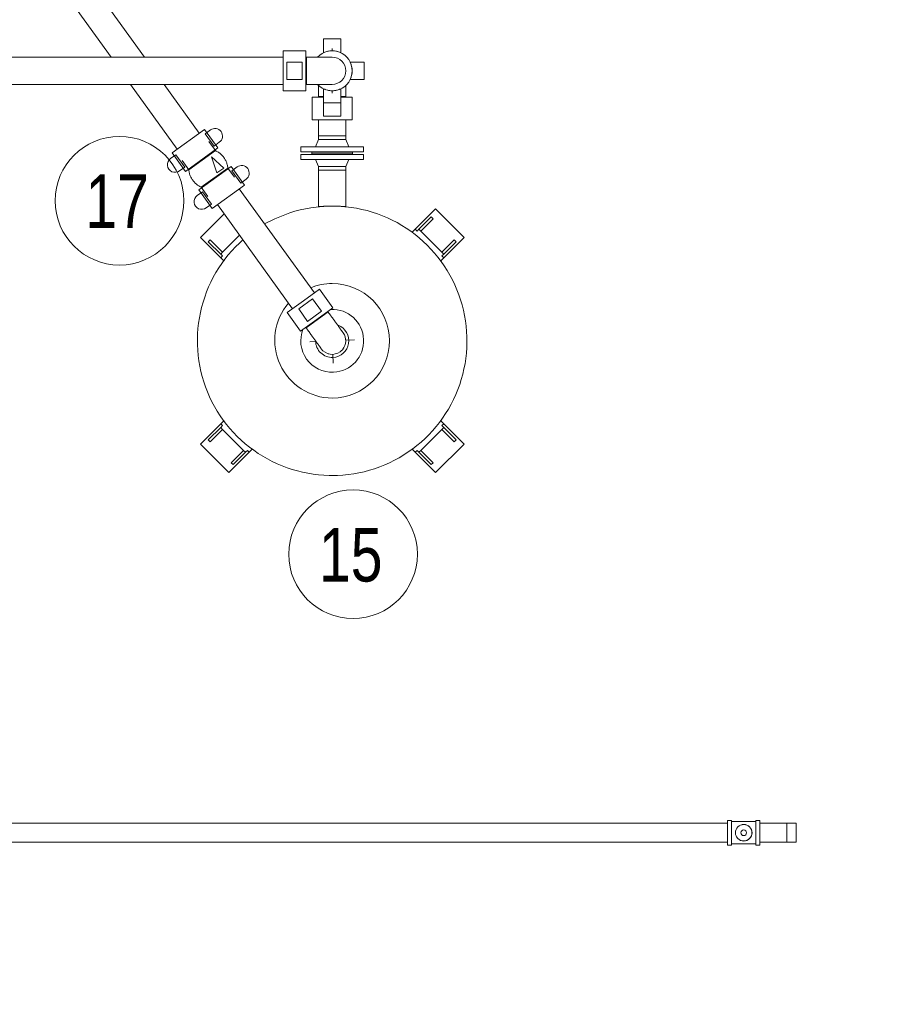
# Model space of a CAD drawing. Header units: centimetres. Extents: x -1589 to 108054, y -205274 to 31709.
# Tile 194 of 256: x 20890 to 21081, y 27522 to 27741. Entities that reach past the tile are written whole.
import ezdxf

# ---------------------------------------------------------------- set-up
doc = ezdxf.new("R2010")
doc.units = ezdxf.units.CM
doc.header["$LTSCALE"] = 0.01
doc.header["$MEASUREMENT"] = 0
for name, color, linetype, lineweight in [('A-ANNO-DIMS', 7, 'Continuous', 30), ('A-ANNO-NOTE', 7, 'Continuous', 30), ('A-DETL-GENF', 7, 'Continuous', 18), ('A-GENM', 7, 'Continuous', 18), ('P-PIPE', 7, 'Continuous', 9), ('P-PIPE-CNTR', 7, 'Continuous', 18)]:
    doc.layers.add(name, color=color, linetype=linetype, lineweight=lineweight)
doc.styles.add('Arial Narrow', font='ARIALN.TTF', dxfattribs={"height": 200})
doc.styles.add('Century Gothic', font='GOTHIC.TTF', dxfattribs={"width": 0.8, "height": 119.0625})
doc.dimstyles.new('Przekątna', dxfattribs={"dimscale": 304.8, "dimtxt": 204.686195, "dimasz": 1.041667, "dimexe": 0.787402, "dimexo": 0.492126, "dimgap": 0.164042, "dimtad": 1, "dimdec": 0, "dimrnd": 10, "dimzin": 0, "dimdsep": 46, "dimtxsty": 'Arial Narrow', "dimsah": 1, "dimcen": 0.09, "dimazin": 0, "dimtfac": 1, "dimtdec": 4, "dimtix": 1, "dimtmove": 0, "dimatfit": 3, "dimfxl": 1, "dimtvp": 1, "dimtolj": 1, "dimtzin": 0, "dimarcsym": 2})

# ---------------------------------------------------------------- blocks, each defined once
blk = doc.blocks.new('*D128')
at = {"layer": 'A-ANNO-DIMS', "color": 0, "lineweight": -2}
for p, q in [((21058.26, 27440.5), (21105.68, 27440.5)), ((21093.68, 27306.38), (21093.68, 27424.63)), ((21058.26, 27290.5), (21105.68, 27290.5))]:
    blk.add_line(p, q, dxfattribs=at)
at = {"layer": 'A-ANNO-DIMS', "color": 0}
for points in [[(21096.32, 27424.63), (21091.03, 27424.63), (21093.68, 27440.5)], [(21091.03, 27306.38), (21096.32, 27306.38), (21093.68, 27290.5)]]:
    blk.add_solid(points, dxfattribs=at)
at = {"layer": 'Defpoints', "color": 0}
for p in [(21050.76, 27440.5), (21093.68, 27440.5), (21050.76, 27290.5)]:
    blk.add_point(p, dxfattribs=at)
at = {"layer": 'A-ANNO-DIMS', "color": 0, "lineweight": 5, "insert": (21083.52, 27365.5), "char_height": 200, "attachment_point": 5, "rotation": 90, "style": 'Arial Narrow'}
blk.add_mtext('\\A1;\\H0.075x;150', dxfattribs=at)

msp = doc.modelspace()

# ---------------------------------------------------------------- linework, layer by layer
at = {"layer": 'A-ANNO-NOTE', "lineweight": 9}
for centre in [(20911.8386, 27700.93362), (20963.80969, 27622.21393)]:
    msp.add_circle(centre, 14.3207, dxfattribs=at)
at = {"layer": 'A-DETL-GENF', "color": 1, "true_color": 0xff0000}
for p, q in [((20935.04417, 27708.13693), (20932.27706, 27710.688)), ((20932.27706, 27710.688), (20933.51813, 27707.13488)), ((20933.51813, 27707.13488), (20935.04417, 27708.13693))]:
    msp.add_line(p, q, dxfattribs=at)
at = {"layer": 'A-GENM', "color": 142, "true_color": 0x0080c0}
for radius, start, end in [(1.82562, 90, 180), (1.82563, 0, 90), (1.82563, 180, 270), (0.635, 90, 180), (0.635, 180, 270), (0.635, 0, 90), (1.82563, 270, 0), (0.635, 270, 0)]:
    msp.add_arc((21050.76315, 27560.20824), radius, start, end, dxfattribs=at)
at = {"layer": 'P-PIPE', "color": 1, "true_color": 0xff0000}
for p, q in [((20917.39936, 27732.86727), (20856.89993, 27816.83681)), ((20851.85479, 27813.52385), (20909.96725, 27732.86727)), ((20961.0745, 27737.00237), (20957.2645, 27737.00237)), ((20957.2645, 27737.00237), (20957.2645, 27735.30904)), ((20961.0745, 27735.30904), (20961.0745, 27737.00237)), ((20957.2645, 27733.86836), (20957.2645, 27735.30904)), ((20961.0745, 27735.30904), (20961.0745, 27733.86836)), ((20948.2221, 27732.86727), (20750.05535, 27732.86727)), ((20953.3021, 27734.29727), (20948.2221, 27734.29727)), ((20948.2221, 27734.29727), (20948.2221, 27729.85227)), ((20953.3021, 27729.85227), (20953.3021, 27734.29727)), ((20953.4291, 27732.86852), (20953.3021, 27732.86852)), ((20953.4291, 27729.85227), (20953.4291, 27732.86852)), ((20953.4291, 27732.86852), (20953.4291, 27729.85227)), ((20949.06877, 27731.75727), (20949.06877, 27727.94727)), ((20952.45543, 27731.75727), (20949.06877, 27731.75727)), ((20952.45543, 27727.94727), (20952.45543, 27731.75727)), ((20963.18559, 27731.75727), (20964.62627, 27731.75727)), ((20966.3196, 27731.75727), (20964.62627, 27731.75727)), ((20966.3196, 27727.94727), (20966.3196, 27731.75727)), ((20948.2221, 27729.85227), (20948.2221, 27725.40727)), ((20949.06877, 27727.94727), (20952.45543, 27727.94727)), ((20953.3021, 27725.40727), (20953.3021, 27729.85227)), ((20953.4291, 27726.83602), (20953.4291, 27729.85227)), ((20953.4291, 27729.85227), (20953.4291, 27726.83602)), ((20964.62627, 27727.94727), (20963.18559, 27727.94727)), ((20964.62627, 27727.94727), (20966.3196, 27727.94727)), ((20750.05535, 27726.83727), (20948.2221, 27726.83727)), ((20914.31182, 27726.83727), (20924.69621, 27712.42437)), ((20929.58871, 27715.94919), (20921.74393, 27726.83727)), ((20953.3021, 27726.83602), (20953.4291, 27726.83602)), ((20957.2645, 27724.3955), (20957.2645, 27725.83618)), ((20961.0745, 27725.83618), (20961.0745, 27724.3955)), ((20948.2221, 27725.40727), (20953.3021, 27725.40727)), ((20954.7245, 27723.98487), (20954.7245, 27718.90487)), ((20957.25185, 27723.98487), (20954.7245, 27723.98487)), ((20956.15325, 27724.11187), (20956.15325, 27723.98487)), ((20957.24972, 27724.11187), (20956.15325, 27724.11187)), ((20956.15325, 27724.11187), (20957.24972, 27724.11187)), ((20957.2645, 27724.3955), (20957.2645, 27722.70217)), ((20961.0745, 27722.70217), (20961.0745, 27724.3955)), ((20963.6145, 27723.98487), (20961.08715, 27723.98487)), ((20962.18575, 27724.11187), (20961.08928, 27724.11187)), ((20961.08928, 27724.11187), (20962.18575, 27724.11187)), ((20962.18575, 27723.98487), (20962.18575, 27724.11187)), ((20963.6145, 27718.90487), (20963.6145, 27723.98487)), ((20957.2645, 27722.70998), (20957.2645, 27719.75154)), ((20957.2645, 27722.70217), (20961.0745, 27722.70217)), ((20961.0745, 27719.75154), (20961.0745, 27722.70998)), ((20957.2645, 27719.75154), (20961.0745, 27719.75154)), ((20954.7245, 27718.90487), (20959.1695, 27718.90487)), ((20956.1545, 27718.90487), (20956.1545, 27715.33727)), ((20959.1695, 27718.90487), (20963.6145, 27718.90487)), ((20962.1845, 27715.33727), (20962.1845, 27718.90487)), ((20930.74901, 27716.78513), (20923.53602, 27711.5885)), ((20933.71851, 27712.66342), (20930.74901, 27716.78513)), ((20932.06483, 27716.6896), (20930.89592, 27715.84746)), ((20930.89592, 27715.84746), (20932.87559, 27713.09965)), ((20956.1545, 27715.33727), (20962.1845, 27715.33727)), ((20926.50552, 27707.46679), (20933.71851, 27712.66342)), ((20933.16803, 27712.0696), (20931.67882, 27714.13664)), ((20932.87559, 27713.09965), (20934.0445, 27713.94179)), ((20924.37893, 27711.15227), (20923.21003, 27710.31013)), ((20923.53602, 27711.5885), (20926.50552, 27707.46679)), ((20926.3586, 27708.40446), (20924.37893, 27711.15227)), ((20933.16803, 27712.0696), (20927.24307, 27707.80095)), ((20925.18969, 27707.56232), (20926.3586, 27708.40446)), ((20925.75387, 27709.86798), (20927.24307, 27707.80095)), ((20936.688, 27708.54171), (20929.47501, 27703.34509)), ((20935.95045, 27708.20756), (20930.02549, 27703.9389)), ((20937.43965, 27706.14052), (20935.95045, 27708.20756)), ((20939.6575, 27704.42), (20936.688, 27708.54171)), ((20938.00383, 27708.44618), (20936.83492, 27707.60404)), ((20936.83492, 27707.60404), (20938.81459, 27704.85624)), ((20930.02549, 27703.9389), (20931.5147, 27701.87187)), ((20932.44451, 27699.22338), (20939.6575, 27704.42)), ((20938.81459, 27704.85624), (20939.98349, 27705.69838)), ((20930.31793, 27702.90885), (20929.14902, 27702.06671)), ((20929.47501, 27703.34509), (20932.44451, 27699.22338)), ((20932.2976, 27700.16105), (20930.31793, 27702.90885)), ((20955.21441, 27680.38045), (20938.49726, 27703.5841)), ((20931.12869, 27699.3189), (20932.2976, 27700.16105)), ((20933.60476, 27700.05928), (20950.32189, 27676.85565)), ((20956.37466, 27681.21636), (20952.76816, 27678.61806)), ((20959.34414, 27677.09464), (20956.37466, 27681.21636)), ((20952.76816, 27678.61806), (20949.16165, 27676.01976)), ((20954.80871, 27679.04466), (20951.71743, 27676.81755)), ((20956.78837, 27676.29685), (20954.80871, 27679.04466)), ((20949.16165, 27676.01976), (20952.13114, 27671.89804)), ((20951.71743, 27676.81755), (20953.69708, 27674.06973)), ((20953.69708, 27674.06973), (20956.78837, 27676.29685)), ((20955.73764, 27674.49634), (20959.34414, 27677.09464)), ((20955.81188, 27674.39329), (20958.25915, 27676.15643)), ((20958.25915, 27676.15643), (20955.81188, 27674.39329)), ((20958.25915, 27676.15643), (20958.18491, 27676.25947)), ((20952.13114, 27671.89804), (20955.73764, 27674.49634)), ((20953.36461, 27672.63016), (20955.81188, 27674.39329)), ((20955.81188, 27674.39329), (20953.36461, 27672.63016)), ((20953.29037, 27672.73321), (20953.36461, 27672.63016))]:
    msp.add_line(p, q, dxfattribs=at)
at = {"layer": 'P-PIPE', "color": 1, "true_color": 0xff0000, "extrusion": (0, 0, -1)}
for p, q in [((20956.1545, 27715.33727), (20956.1545, 27714.53727)), ((20956.1545, 27715.33727), (20962.1845, 27715.33727)), ((20962.1845, 27714.53727), (20962.1845, 27715.33727)), ((20952.1695, 27712.93727), (20952.1695, 27711.83727)), ((20952.1695, 27712.93727), (20966.1695, 27712.93727)), ((20956.1545, 27714.53727), (20955.4695, 27712.93727)), ((20956.71131, 27714.53727), (20956.1545, 27714.53727)), ((20956.78346, 27714.53727), (20956.73031, 27714.53727)), ((20958.23171, 27714.53727), (20956.78039, 27714.53727)), ((20960.0627, 27714.53727), (20958.2763, 27714.53727)), ((20961.55861, 27714.53727), (20960.10729, 27714.53727)), ((20961.60869, 27714.53727), (20961.55554, 27714.53727)), ((20962.1845, 27714.53727), (20961.62769, 27714.53727)), ((20962.8695, 27712.93727), (20962.1845, 27714.53727)), ((20966.1695, 27711.83727), (20966.1695, 27712.93727)), ((20966.1695, 27711.83727), (20952.1695, 27711.83727)), ((20952.1695, 27711.23727), (20952.1695, 27710.13727)), ((20952.1695, 27711.23727), (20966.1695, 27711.23727)), ((20954.6695, 27711.83727), (20954.6695, 27711.53727)), ((20954.6695, 27711.53727), (20954.6695, 27711.23727)), ((20954.6695, 27711.53727), (20963.6695, 27711.53727)), ((20963.6695, 27711.53727), (20954.6695, 27711.53727)), ((20963.6695, 27711.53727), (20963.6695, 27711.83727)), ((20963.6695, 27711.23727), (20963.6695, 27711.53727)), ((20966.1695, 27710.13727), (20966.1695, 27711.23727)), ((20966.1695, 27710.13727), (20952.1695, 27710.13727)), ((20955.4695, 27710.13727), (20956.1545, 27708.53727)), ((20956.1545, 27708.53727), (20956.1545, 27707.73727)), ((20956.1545, 27708.53727), (20956.71131, 27708.53727)), ((20956.73031, 27708.53727), (20956.78346, 27708.53727)), ((20956.78039, 27708.53727), (20958.23171, 27708.53727)), ((20958.2763, 27708.53727), (20960.0627, 27708.53727)), ((20960.10729, 27708.53727), (20961.55861, 27708.53727)), ((20961.55554, 27708.53727), (20961.60869, 27708.53727)), ((20961.62769, 27708.53727), (20962.1845, 27708.53727)), ((20962.1845, 27708.53727), (20962.8695, 27710.13727)), ((20962.1845, 27707.73727), (20962.1845, 27708.53727)), ((20956.25723, 27707.73727), (20956.1545, 27707.73727)), ((20957.38212, 27707.73727), (20956.32397, 27707.73727)), ((20960.88429, 27707.73727), (20957.45471, 27707.73727)), ((20962.01503, 27707.73727), (20960.95688, 27707.73727)), ((20962.1845, 27707.73727), (20962.08177, 27707.73727))]:
    msp.add_line(p, q, dxfattribs=at)
at = {"layer": 'P-PIPE'}
for p, q in [((20956.1545, 27707.73727), (20956.1545, 27699.58579)), ((20957.39733, 27707.73727), (20957.45888, 27707.73727)), ((20960.88012, 27707.73727), (20960.94167, 27707.73727)), ((20962.1845, 27699.58579), (20962.1845, 27707.73727)), ((20935.09589, 27697.98956), (20929.82457, 27692.71824)), ((20982.15047, 27699.0822), (20977.62499, 27694.55672)), ((20978.47351, 27694.55672), (20981.23123, 27697.31443)), ((20981.23123, 27697.31443), (20981.6555, 27696.89017)), ((20988.51443, 27692.71824), (20982.15047, 27699.0822)), ((20981.6555, 27696.89017), (20978.89778, 27694.13245)), ((20929.82457, 27692.71824), (20934.35005, 27688.19276)), ((20938.53073, 27693.22196), (20934.77432, 27689.46555)), ((20977.62499, 27694.55672), (20976.88733, 27693.81906)), ((20978.04925, 27694.13245), (20977.62499, 27694.55672)), ((20978.47351, 27694.55672), (20978.04925, 27694.13245)), ((20978.89778, 27694.13245), (20978.47351, 27694.55672)), ((20983.56468, 27689.46555), (20978.89778, 27694.13245)), ((20983.98895, 27688.19276), (20988.51443, 27692.71824)), ((20931.59234, 27691.799), (20932.0166, 27692.22327)), ((20934.35005, 27689.04129), (20931.59234, 27691.799)), ((20932.0166, 27692.22327), (20934.77432, 27689.46555)), ((20983.56468, 27689.46555), (20986.3224, 27692.22327)), ((20986.74666, 27691.799), (20983.98895, 27689.04129)), ((20986.3224, 27692.22327), (20986.74666, 27691.799)), ((20934.77432, 27689.46555), (20934.35005, 27689.04129)), ((20934.35005, 27689.04129), (20934.77432, 27688.61702)), ((20934.77432, 27688.61702), (20934.35005, 27688.19276)), ((20983.98895, 27689.04129), (20983.56468, 27689.46555)), ((20983.56468, 27688.61702), (20983.98895, 27689.04129)), ((20983.98895, 27688.19276), (20983.56468, 27688.61702)), ((20934.35005, 27688.19276), (20935.08771, 27687.4551)), ((20983.25129, 27687.4551), (20983.98895, 27688.19276)), ((20934.35005, 27651.28178), (20929.82457, 27646.7563)), ((20935.08771, 27652.01945), (20934.35005, 27651.28178)), ((20934.35005, 27651.28178), (20934.77432, 27650.85752)), ((20983.98895, 27651.28178), (20983.25129, 27652.01945)), ((20983.56468, 27650.85752), (20983.98895, 27651.28178)), ((20988.51443, 27646.7563), (20983.98895, 27651.28178)), ((20931.59234, 27647.67554), (20934.35005, 27650.43326)), ((20934.77432, 27650.00899), (20932.0166, 27647.25127)), ((20934.77432, 27650.85752), (20934.35005, 27650.43326)), ((20934.35005, 27650.43326), (20934.77432, 27650.00899)), ((20934.77432, 27650.00899), (20939.44122, 27645.34209)), ((20978.89778, 27645.34209), (20983.56468, 27650.00899)), ((20983.98895, 27650.43326), (20983.56468, 27650.85752)), ((20983.56468, 27650.00899), (20983.98895, 27650.43326)), ((20986.3224, 27647.25127), (20983.56468, 27650.00899)), ((20983.98895, 27650.43326), (20986.74666, 27647.67554)), ((20929.82457, 27646.7563), (20936.18853, 27640.39234)), ((20932.0166, 27647.25127), (20931.59234, 27647.67554)), ((20982.15047, 27640.39234), (20988.51443, 27646.7563)), ((20986.74666, 27647.67554), (20986.3224, 27647.25127)), ((20936.18853, 27640.39234), (20940.71401, 27644.91782)), ((20936.6835, 27642.58437), (20939.44122, 27645.34209)), ((20939.86548, 27644.91782), (20937.10777, 27642.16011)), ((20939.44122, 27645.34209), (20939.86548, 27644.91782)), ((20939.86548, 27644.91782), (20940.28975, 27645.34209)), ((20940.28975, 27645.34209), (20940.71401, 27644.91782)), ((20940.71401, 27644.91782), (20941.45167, 27645.65548)), ((20976.88733, 27645.65548), (20977.62499, 27644.91782)), ((20977.62499, 27644.91782), (20978.04925, 27645.34209)), ((20977.62499, 27644.91782), (20982.15047, 27640.39234)), ((20978.04925, 27645.34209), (20978.47351, 27644.91782)), ((20978.47351, 27644.91782), (20978.89778, 27645.34209)), ((20981.23123, 27642.16011), (20978.47351, 27644.91782)), ((20978.89778, 27645.34209), (20981.6555, 27642.58437)), ((20937.10777, 27642.16011), (20936.6835, 27642.58437)), ((20981.6555, 27642.58437), (20981.23123, 27642.16011))]:
    msp.add_line(p, q, dxfattribs=at)
at = {"layer": 'P-PIPE', "color": 142, "true_color": 0x0080c0}
for p, q in [((21047.16315, 27562.31644), (20754.36315, 27562.31644)), ((21048.03315, 27562.94324), (21047.16315, 27562.94324)), ((21047.16315, 27562.94324), (21047.16315, 27560.20824)), ((21048.03315, 27560.20824), (21048.03315, 27562.94324)), ((21050.76315, 27562.68624), (21048.03315, 27562.68624)), ((21053.49315, 27562.68624), (21050.76315, 27562.68624)), ((21054.36315, 27562.94324), (21053.49315, 27562.94324)), ((21053.49315, 27562.94324), (21053.49315, 27560.20824)), ((21054.36315, 27560.20824), (21054.36315, 27562.94324)), ((21060.36315, 27562.31824), (21054.36315, 27562.31824)), ((21060.36315, 27558.09824), (21060.36315, 27562.31824)), ((21062.44595, 27562.31644), (21060.36315, 27562.31644)), ((21060.36315, 27562.2446), (21060.36315, 27562.03603)), ((21060.36315, 27562.03399), (21060.36315, 27561.70044)), ((21060.36315, 27561.69896), (21060.36315, 27561.26332)), ((21060.36315, 27561.26234), (21060.36315, 27560.75437)), ((21062.44595, 27560.20824), (21062.44595, 27562.31644)), ((21047.16315, 27560.20824), (21047.16315, 27557.47324)), ((21048.03315, 27557.47324), (21048.03315, 27560.20824)), ((21053.49315, 27560.20824), (21053.49315, 27557.47324)), ((21054.36315, 27557.47324), (21054.36315, 27560.20824)), ((21060.36315, 27560.75388), (21060.36315, 27560.20824)), ((21060.36315, 27560.20824), (21060.36315, 27559.6626)), ((21060.36315, 27559.66211), (21060.36315, 27559.15414)), ((21060.36315, 27559.15315), (21060.36315, 27558.71752)), ((21062.44595, 27558.10004), (21062.44595, 27560.20824)), ((20754.36315, 27558.10004), (21047.16315, 27558.10004)), ((21047.16315, 27557.47324), (21048.03315, 27557.47324)), ((21048.03315, 27557.73024), (21050.76315, 27557.73024)), ((21050.76315, 27557.73024), (21053.49315, 27557.73024)), ((21053.49315, 27557.47324), (21054.36315, 27557.47324)), ((21054.36315, 27558.09824), (21060.36315, 27558.09824)), ((21060.36315, 27558.71604), (21060.36315, 27558.38248)), ((21060.36315, 27558.38045), (21060.36315, 27558.17187)), ((21060.36315, 27558.10004), (21062.44595, 27558.10004))]:
    msp.add_line(p, q, dxfattribs=at)
at = {"layer": 'P-PIPE', "color": 1, "true_color": 0xff0000, "flags": 128}
for points in [[(20959.1695, 27732.86852), (20959.16491, 27732.86852), (20959.15114, 27732.86852), (20959.12822, 27732.86852), (20959.09618, 27732.86852), (20959.05507, 27732.86852), (20959.00497, 27732.86852), (20958.94594, 27732.86852), (20958.87809, 27732.86852), (20958.80152, 27732.86852), (20958.71636, 27732.86852), (20958.62274, 27732.86852), (20958.52081, 27732.86852), (20958.41073, 27732.86852), (20958.29268, 27732.86852), (20958.16686, 27732.86852), (20958.03345, 27732.86852), (20957.89268, 27732.86852), (20957.74477, 27732.86852), (20957.58995, 27732.86852), (20957.42848, 27732.86852), (20957.2606, 27732.86852), (20957.0866, 27732.86852), (20956.90675, 27732.86852), (20956.72133, 27732.86852), (20956.53065, 27732.86852), (20956.33501, 27732.86852), (20956.13471, 27732.86852), (20955.93009, 27732.86852), (20955.72147, 27732.86852), (20955.50918, 27732.86852), (20955.29356, 27732.86852), (20955.07496, 27732.86852), (20954.85373, 27732.86852), (20954.63021, 27732.86852), (20954.40478, 27732.86852), (20954.17778, 27732.86852), (20953.94959, 27732.86852), (20953.72057, 27732.86852), (20953.49107, 27732.86852), (20953.4291, 27732.86852)], [(20953.4291, 27726.83602), (20953.65865, 27726.83602), (20953.88784, 27726.83602), (20954.1163, 27726.83602), (20954.34365, 27726.83602), (20954.56954, 27726.83602), (20954.79361, 27726.83602), (20955.01549, 27726.83602), (20955.23484, 27726.83602), (20955.45129, 27726.83602), (20955.66452, 27726.83602), (20955.87416, 27726.83602), (20956.0799, 27726.83602), (20956.28139, 27726.83602), (20956.47832, 27726.83602), (20956.67037, 27726.83602), (20956.85724, 27726.83602), (20957.03862, 27726.83602), (20957.21423, 27726.83602), (20957.38378, 27726.83602), (20957.54701, 27726.83602), (20957.70365, 27726.83602), (20957.85345, 27726.83602), (20957.99617, 27726.83602), (20958.13159, 27726.83602), (20958.25948, 27726.83602), (20958.37965, 27726.83602), (20958.49189, 27726.83602), (20958.59604, 27726.83602), (20958.69192, 27726.83602), (20958.77938, 27726.83602), (20958.85828, 27726.83602), (20958.92849, 27726.83602), (20958.98991, 27726.83602), (20959.04243, 27726.83602), (20959.08598, 27726.83602), (20959.12047, 27726.83602), (20959.14585, 27726.83602), (20959.1621, 27726.83602), (20959.16917, 27726.83602), (20959.1695, 27726.83602)], [(20956.15325, 27724.11187), (20956.15325, 27724.34143), (20956.15325, 27724.57061), (20956.15325, 27724.79907), (20956.15325, 27725.02642), (20956.15325, 27725.25231), (20956.15325, 27725.47638), (20956.15325, 27725.69826), (20956.15325, 27725.91761), (20956.15325, 27726.13407), (20956.15325, 27726.34729), (20956.15325, 27726.55693)], [(20962.18575, 27726.61185), (20962.18575, 27726.40424), (20962.18575, 27726.19195), (20962.18575, 27725.97633), (20962.18575, 27725.75773), (20962.18575, 27725.5365), (20962.18575, 27725.31298), (20962.18575, 27725.08755), (20962.18575, 27724.86055), (20962.18575, 27724.63236), (20962.18575, 27724.40334), (20962.18575, 27724.17384), (20962.18575, 27724.11187)], [(20933.16803, 27712.0696), (20933.34051, 27711.98734), (20933.50956, 27711.89825), (20933.67492, 27711.80248), (20933.83631, 27711.70016), (20933.99348, 27711.59148), (20934.14618, 27711.47659), (20934.29416, 27711.35569), (20934.43719, 27711.22897), (20934.57504, 27711.09664), (20934.70749, 27710.95889), (20934.83432, 27710.81596), (20934.95534, 27710.66807), (20935.07034, 27710.51546), (20935.17915, 27710.35838), (20935.28159, 27710.19707), (20935.3775, 27710.03179), (20935.46672, 27709.8628), (20935.54911, 27709.69039), (20935.62455, 27709.51482), (20935.6929, 27709.33637), (20935.75406, 27709.15533), (20935.80793, 27708.97199), (20935.85443, 27708.78664), (20935.89347, 27708.59958), (20935.92501, 27708.41111), (20935.94898, 27708.22153), (20935.95045, 27708.20756)], [(20930.02549, 27703.9389), (20929.85301, 27704.02116), (20929.68396, 27704.11025), (20929.51861, 27704.20603), (20929.35721, 27704.30834), (20929.20004, 27704.41703), (20929.04734, 27704.53191), (20928.89936, 27704.65281), (20928.75633, 27704.77953), (20928.61848, 27704.91187), (20928.48603, 27705.04961), (20928.3592, 27705.19254), (20928.23818, 27705.34043), (20928.12318, 27705.49304), (20928.01437, 27705.65013), (20927.91193, 27705.81144), (20927.81602, 27705.97672), (20927.7268, 27706.1457), (20927.64441, 27706.31812), (20927.56897, 27706.49369), (20927.50062, 27706.67214), (20927.43946, 27706.85317), (20927.38559, 27707.03651), (20927.33909, 27707.22186), (20927.30005, 27707.40892), (20927.26851, 27707.59739), (20927.24454, 27707.78697), (20927.24307, 27707.80095)], [(20961.61466, 27671.49888), (20961.61198, 27671.50261), (20961.60393, 27671.51378), (20961.59053, 27671.53238), (20961.5718, 27671.55837), (20961.54778, 27671.59172), (20961.51849, 27671.63238), (20961.48398, 27671.68027), (20961.44432, 27671.73532), (20961.39956, 27671.79745), (20961.34978, 27671.86655), (20961.29506, 27671.94251), (20961.23547, 27672.02521), (20961.17113, 27672.11452), (20961.10213, 27672.2103), (20961.02857, 27672.31239), (20960.95059, 27672.42063), (20960.86831, 27672.53485), (20960.78184, 27672.65486), (20960.69135, 27672.78047), (20960.59696, 27672.91148), (20960.49883, 27673.04769), (20960.39712, 27673.18887), (20960.29199, 27673.33479), (20960.1836, 27673.48523), (20960.07214, 27673.63994), (20959.95778, 27673.79868), (20959.8407, 27673.96119), (20959.72109, 27674.12722), (20959.59914, 27674.29648), (20959.47504, 27674.46873), (20959.34901, 27674.64367), (20959.22122, 27674.82104), (20959.0919, 27675.00054), (20958.96125, 27675.18189), (20958.82947, 27675.3648), (20958.69679, 27675.54897), (20958.5634, 27675.73412), (20958.42952, 27675.91994), (20958.29537, 27676.10614), (20958.25915, 27676.15643)], [(20953.36461, 27672.63016), (20953.49879, 27672.44391), (20953.63276, 27672.25796), (20953.7663, 27672.0726), (20953.8992, 27671.88813), (20954.03124, 27671.70485), (20954.16222, 27671.52305), (20954.29192, 27671.34303), (20954.42014, 27671.16506), (20954.54667, 27670.98943), (20954.67131, 27670.81643), (20954.79385, 27670.64633), (20954.91411, 27670.47941), (20955.0319, 27670.31592), (20955.14701, 27670.15614), (20955.25927, 27670.00032), (20955.3685, 27669.8487), (20955.47453, 27669.70153), (20955.57718, 27669.55905), (20955.67629, 27669.42148), (20955.77171, 27669.28905), (20955.86327, 27669.16196), (20955.95083, 27669.04042), (20956.03426, 27668.92462), (20956.11342, 27668.81474), (20956.18818, 27668.71098), (20956.25842, 27668.61348), (20956.32403, 27668.52241), (20956.38491, 27668.43791), (20956.44095, 27668.36011), (20956.49208, 27668.28915), (20956.5382, 27668.22513), (20956.57924, 27668.16816), (20956.61515, 27668.11833), (20956.64585, 27668.07572), (20956.6713, 27668.04039), (20956.69146, 27668.0124), (20956.7063, 27667.99181), (20956.71579, 27667.97863), (20956.71993, 27667.97289), (20956.72012, 27667.97262)]]:
    msp.add_lwpolyline(points, dxfattribs=at)
at = {"layer": 'P-PIPE', "flags": 128}
for points in [[(20959.1695, 27699.73727), (20957.96982, 27699.71327), (20956.77206, 27699.64132), (20955.57813, 27699.52153), (20954.38995, 27699.35409), (20953.20942, 27699.13927), (20952.03842, 27698.87741), (20950.87883, 27698.56893), (20949.7325, 27698.21433), (20948.60127, 27697.81418), (20947.48695, 27697.3691), (20946.39132, 27696.87982), (20944.13335, 27695.76112)], [(20959.1695, 27639.73727), (20960.36918, 27639.76127), (20961.56694, 27639.83322), (20962.76087, 27639.95301), (20963.94905, 27640.12045), (20965.12958, 27640.33527), (20966.30058, 27640.59713), (20967.46017, 27640.90561), (20968.6065, 27641.26021), (20969.73773, 27641.66037), (20970.85205, 27642.10544), (20971.94768, 27642.59472), (20973.02288, 27643.12742), (20974.0759, 27643.7027), (20975.10509, 27644.31962), (20976.10877, 27644.9772), (20977.08536, 27645.6744), (20978.03329, 27646.41009), (20978.95104, 27647.1831), (20979.83714, 27647.99219), (20980.69018, 27648.83607), (20981.50879, 27649.71339), (20982.29167, 27650.62274), (20983.03755, 27651.56267), (20983.74525, 27652.53167), (20984.41363, 27653.5282), (20985.04163, 27654.55066), (20985.62823, 27655.59742), (20986.17251, 27656.6668), (20986.67359, 27657.75708), (20987.13067, 27658.86654), (20987.54302, 27659.99338), (20987.90998, 27661.13581), (20988.23095, 27662.29201), (20988.50544, 27663.46011), (20988.73299, 27664.63826), (20988.91325, 27665.82456), (20989.04593, 27667.01712), (20989.1308, 27668.21404), (20989.16775, 27669.41339), (20989.15671, 27670.61326), (20989.09769, 27671.81172), (20988.9908, 27673.00687), (20988.83619, 27674.19679), (20988.63413, 27675.37958), (20988.38493, 27676.55333), (20988.08899, 27677.71619), (20987.74679, 27678.86628), (20987.35886, 27680.00176), (20986.92585, 27681.12082), (20986.44842, 27682.22168), (20985.92736, 27683.30256), (20985.36349, 27684.36173), (20984.75771, 27685.39752), (20984.111, 27686.40824), (20983.42439, 27687.3923), (20982.69898, 27688.34812), (20981.93592, 27689.27416), (20981.13644, 27690.16895), (20980.30182, 27691.03105), (20979.4334, 27691.85908), (20978.53255, 27692.65173), (20977.60073, 27693.40771), (20976.63942, 27694.12583), (20975.65016, 27694.80493), (20974.63454, 27695.44393), (20973.59418, 27696.04181), (20972.53074, 27696.5976), (20971.44592, 27697.11042), (20970.34147, 27697.57945), (20969.21914, 27698.00394), (20968.08074, 27698.38321), (20966.92808, 27698.71665), (20965.76301, 27699.00373), (20964.58739, 27699.24399), (20963.4031, 27699.43705), (20962.21204, 27699.58259), (20961.01611, 27699.68038), (20959.81723, 27699.73028), (20959.1695, 27699.73727)], [(20939.27526, 27692.18854), (20939.27526, 27692.18854), (20938.50186, 27691.48235), (20937.64882, 27690.63847), (20936.83021, 27689.76116), (20936.04733, 27688.8518), (20935.30145, 27687.91188), (20934.59375, 27686.94287), (20933.92537, 27685.94634), (20933.29737, 27684.92388), (20932.71077, 27683.87712), (20932.16649, 27682.80774), (20931.66541, 27681.71746), (20931.20833, 27680.608), (20930.79598, 27679.48116), (20930.42902, 27678.33873), (20930.10805, 27677.18253), (20929.83356, 27676.01443), (20929.60601, 27674.83628), (20929.42575, 27673.64998), (20929.29307, 27672.45742), (20929.2082, 27671.2605), (20929.17125, 27670.06115), (20929.18229, 27668.86128), (20929.24131, 27667.66282), (20929.3482, 27666.46767), (20929.50281, 27665.27775), (20929.70487, 27664.09497), (20929.95407, 27662.92121), (20930.25001, 27661.75835), (20930.59221, 27660.60827), (20930.98014, 27659.47278), (20931.41315, 27658.35372), (20931.89058, 27657.25287), (20932.41164, 27656.17199), (20932.97551, 27655.11281), (20933.58129, 27654.07703), (20934.228, 27653.0663), (20934.91461, 27652.08224), (20935.64002, 27651.12642), (20936.40308, 27650.20038), (20937.20256, 27649.30559), (20938.03718, 27648.44349), (20938.9056, 27647.61546), (20939.80645, 27646.82281), (20940.73827, 27646.06683), (20941.69958, 27645.34871), (20942.68884, 27644.66961), (20943.70446, 27644.03061), (20944.74482, 27643.43273), (20945.80826, 27642.87694), (20946.89307, 27642.36412), (20947.99753, 27641.89509), (20949.11986, 27641.4706), (20950.25826, 27641.09133), (20951.41092, 27640.75789), (20952.57599, 27640.47081), (20953.75161, 27640.23055), (20954.9359, 27640.0375), (20956.12696, 27639.89195), (20957.32289, 27639.79416), (20958.52177, 27639.74426), (20959.1695, 27639.73727)]]:
    msp.add_lwpolyline(points, dxfattribs=at)
at = {"layer": 'P-PIPE', "color": 1, "true_color": 0xff0000}
for centre, radius, start, end in [((20959.1695, 27729.85227), 4.445, 0, 137.0667131), ((20959.1695, 27729.85227), 4.445, 108.4519434, 115.3769335), ((20959.1695, 27729.85227), 4.445, 90, 103.9686006), ((20959.1695, 27729.85227), 4.445, 76.0313994, 90), ((20959.1695, 27729.85227), 3.01625, 0, 90), ((20959.1695, 27729.85227), 3.01625, 0, 90), ((20959.1695, 27729.85227), 4.445, 64.6230665, 71.5480566), ((20959.1695, 27729.85227), 4.445, 18.4519434, 25.3769335), ((20959.1695, 27729.85227), 4.445, 0, 13.9686006), ((20959.1695, 27729.85227), 4.445, 222.9332869, 0), ((20959.1695, 27729.85227), 3.01625, 270, 0), ((20959.1695, 27729.85227), 3.01625, 270, 0), ((20959.1695, 27729.85227), 4.445, 334.6230665, 341.5480566), ((20959.1695, 27729.85227), 4.445, 346.0313994, 0), ((20959.1695, 27729.85227), 4.445, 244.6230665, 251.5480566), ((20959.1695, 27729.85227), 4.445, 288.4519434, 295.3769335), ((20959.1695, 27729.85227), 4.445, 256.0313994, 270), ((20959.1695, 27729.85227), 4.445, 270, 283.9686006), ((20933.05466, 27715.3157), 1.69333, 305.7709932, 125.7709932), ((20924.19986, 27708.93622), 1.69333, 125.7709932, 305.7709932), ((20938.99366, 27707.07228), 1.69333, 305.7709932, 125.7709932), ((20930.13886, 27700.69281), 1.69333, 125.7709932, 305.7709932), ((20959.1695, 27669.73727), 7, 272.4809932, 92.4809932), ((20959.1695, 27669.73727), 3.7, 272.4809932, 69.3439238), ((20959.1695, 27669.73727), 7, 158.3224461, 272.4809932), ((20959.16739, 27669.73575), 3.01625, 320.9803175, 35.7707821), ((20959.16739, 27669.73575), 3.01625, 320.9803175, 35.7707821), ((20959.1695, 27669.73727), 3.7, 180.928256, 272.4809932), ((20959.16739, 27669.73575), 3.015, 1.1502511, 2.4809932), ((20959.16739, 27669.73575), 3.01625, 215.7707821, 305.7707821), ((20959.16739, 27669.73575), 3.01625, 215.7707821, 305.7707821), ((20959.1695, 27669.73727), 3.015, 236.4809932, 237.7721394), ((20959.16739, 27669.73575), 3.015, 252.883708, 255.8832567), ((20959.16739, 27669.73575), 3.01625, 305.7707821, 320.7707821), ((20959.16739, 27669.73575), 3.01625, 305.7707821, 320.7707821), ((20959.16739, 27669.73575), 3.015, 326.4809932, 328.0785219)]:
    msp.add_arc(centre, radius, start, end, dxfattribs=at)
at = {"layer": 'P-PIPE'}
for centre, radius, start, end in [((20959.1695, 27669.73727), 12.75, 90, 112.0689629), ((20959.1695, 27669.73727), 12.75, 270, 90), ((20959.23305, 27669.83427), 12.84716, 139.8529213, 269.7165716)]:
    msp.add_arc(centre, radius, start, end, dxfattribs=at)
at = {"layer": 'P-PIPE', "color": 142, "true_color": 0x0080c0}
for start, end in [(0, 180), (180, 0)]:
    msp.add_arc((21050.76315, 27560.20824), 1.85, start, end, dxfattribs=at)
at = {"layer": 'P-PIPE'}
for points, knots in [([(20959.1695, 27699.73727), (20958.98721, 27699.73727), (20958.63237, 27699.73392), (20958.13505, 27699.72075), (20957.73597, 27699.70369), (20957.43617, 27699.68742), (20957.22947, 27699.6747), (20957.038, 27699.66165), (20956.8583, 27699.64828), (20956.69586, 27699.63524), (20956.55536, 27699.62325), (20956.43574, 27699.61252), (20956.33403, 27699.60302), (20956.25352, 27699.59525), (20956.1917, 27699.58913), (20956.15612, 27699.58555), (20956.15253, 27699.58518), (20956.17541, 27699.58749), (20956.19659, 27699.5896), (20956.20036, 27699.58998)], [0, 0, 0, 0, 0.0555555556, 0.1111111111, 0.1666666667, 0.1944444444, 0.2222222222, 0.25, 0.2777777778, 0.3055555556, 0.3333333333, 0.3611111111, 0.3888888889, 0.4166666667, 0.4444444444, 0.4791666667, 0.5138888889, 0.5486111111, 0.5555555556, 0.5555555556, 0.5555555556, 0.5555555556]), ([(20962.13874, 27699.58997), (20962.15758, 27699.58809), (20962.18294, 27699.58554), (20962.18643, 27699.58519), (20962.15513, 27699.58835), (20962.06521, 27699.59728), (20961.90186, 27699.61289), (20961.6828, 27699.63199), (20961.4823, 27699.64825), (20961.25491, 27699.665), (20960.92936, 27699.68648), (20960.25456, 27699.72224), (20959.62523, 27699.73727), (20959.1695, 27699.73727)], [0.4444444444, 0.4444444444, 0.4444444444, 0.4444444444, 0.4791666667, 0.5138888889, 0.5486111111, 0.5833333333, 0.6527777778, 0.6875, 0.7222222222, 0.7569444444, 0.7916666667, 0.8611111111, 1, 1, 1, 1])]:
    msp.add_open_spline(points, degree=3, knots=knots, dxfattribs=at)
at = {"layer": 'P-PIPE-CNTR', "color": 1, "true_color": 0xff0000}
for p, q in [((20959.1695, 27734.29727), (20959.1695, 27734.85227)), ((20959.1695, 27724.85227), (20959.1695, 27725.40727)), ((20954.17208, 27669.51931), (20955.56241, 27669.57955)), ((20962.16312, 27669.86555), (20964.16271, 27669.95219)), ((20959.38383, 27664.74044), (20959.29719, 27666.74003))]:
    msp.add_line(p, q, dxfattribs=at)

# ---------------------------------------------------------------- texts
at = {"layer": 'A-ANNO-NOTE', "color": 5, "lineweight": 9, "true_color": 0x0000ff, "char_height": 11.90625, "width": 17.9578, "attachment_point": 1, "style": 'Century Gothic'}
for s, insert in [('17', (20904.23191, 27706.76872)), ('15', (20956.203, 27628.04903))]:
    msp.add_mtext(s, dxfattribs=dict(at, insert=insert))

# ---------------------------------------------------------------- dimensions: what is measured, and where the dimension line sits
at = {"layer": 'A-ANNO-DIMS', "lineweight": 5}
dim = msp.add_linear_dim(base=(21093.67751, 27440.50296), p1=(21050.76315, 27290.50296), p2=(21050.76315, 27440.50296), angle=90, text='\\H0.075x;<>', dimstyle='Przekątna', override={"dimasz": 0.05208, "dimexe": 0.03937, "dimexo": 0.02461, "dimgap": 0.0082, "dimpost": '<>', "dimtxsty": 'Arial Narrow', "dimfxl": 1500}, dxfattribs=at)
dim.commit()
dim.dimension.update_dxf_attribs({"geometry": '*D128', "text_midpoint": (21083.51956, 27365.50296)})

doc.saveas('drawing.dxf')
